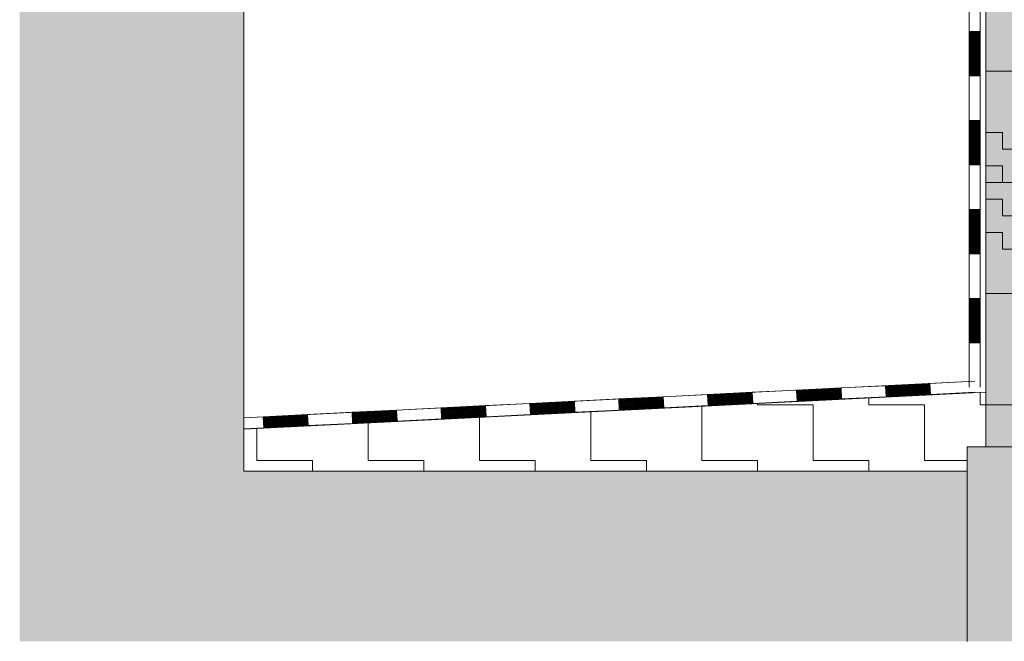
# Model space of a CAD drawing. Header units: millimetres. Extents: x -17177 to 48677, y -60985 to 11467.
# Tile 20 of 71: x -9020 to -7692, y -2644 to -1805. Entities that reach past the tile are written whole.
import ezdxf

# ---------------------------------------------------------------- set-up
doc = ezdxf.new("R2010")
doc.units = ezdxf.units.MM
doc.linetypes.add('Carkovana 2x_1_1', pattern=[100, 75, -25])
doc.layers.add('XR$3$INFUZE_1', color=7, linetype='Continuous', lineweight=25)
pattern_1 = [(0, (150, 150), (75, 75), [75, -75]), (90, (150, 150), (-75, 75), [75, -75])]

# ---------------------------------------------------------------- blocks, each defined once
blk = doc.blocks.new('VZOROVÁ ČÁRA_8')
at = {"layer": 'XR$3$INFUZE_1', "color": 7, "linetype": 'Continuous', "lineweight": 13}
for p, q in [((-7739.8, -1821.3), (-7739.8, -1761.3)), ((-7739.8, -1881.3), (-7739.8, -1821.3)), ((-7724.8, -1821.3), (-7739.8, -1821.3)), ((-7724.8, -1822.5), (-7739.8, -1822.5)), ((-7724.8, -1823.7), (-7739.8, -1823.7)), ((-7724.8, -1824.9), (-7739.8, -1824.9)), ((-7724.8, -1826.1), (-7739.8, -1826.1)), ((-7724.8, -1827.3), (-7739.8, -1827.3)), ((-7724.8, -1828.5), (-7739.8, -1828.5)), ((-7724.8, -1829.7), (-7739.8, -1829.7)), ((-7724.8, -1830.9), (-7739.8, -1830.9)), ((-7724.8, -1881.3), (-7724.8, -1821.3)), ((-7724.8, -1881.3), (-7724.8, -1821.3)), ((-7724.8, -1881.3), (-7724.8, -1821.3)), ((-7724.8, -1881.3), (-7724.8, -1821.3)), ((-7724.8, -1881.3), (-7724.8, -1821.3)), ((-7724.8, -1832.1), (-7739.8, -1832.1)), ((-7724.8, -1833.3), (-7739.8, -1833.3)), ((-7724.8, -1834.5), (-7739.8, -1834.5)), ((-7724.8, -1835.7), (-7739.8, -1835.7)), ((-7724.8, -1836.9), (-7739.8, -1836.9)), ((-7724.8, -1838.1), (-7739.8, -1838.1)), ((-7724.8, -1839.3), (-7739.8, -1839.3)), ((-7724.8, -1840.5), (-7739.8, -1840.5)), ((-7724.8, -1841.7), (-7739.8, -1841.7)), ((-7724.8, -1842.9), (-7739.8, -1842.9)), ((-7724.8, -1844.1), (-7739.8, -1844.1)), ((-7724.8, -1845.3), (-7739.8, -1845.3)), ((-7724.8, -1846.5), (-7739.8, -1846.5)), ((-7724.8, -1847.7), (-7739.8, -1847.7)), ((-7724.8, -1848.9), (-7739.8, -1848.9)), ((-7724.8, -1850.1), (-7739.8, -1850.1)), ((-7724.8, -1851.3), (-7739.8, -1851.3)), ((-7724.8, -1852.5), (-7739.8, -1852.5)), ((-7724.8, -1853.7), (-7739.8, -1853.7)), ((-7724.8, -1854.9), (-7739.8, -1854.9)), ((-7724.8, -1856.1), (-7739.8, -1856.1)), ((-7724.8, -1857.3), (-7739.8, -1857.3)), ((-7724.8, -1858.5), (-7739.8, -1858.5)), ((-7724.8, -1859.7), (-7739.8, -1859.7)), ((-7724.8, -1860.9), (-7739.8, -1860.9)), ((-7724.8, -1862.1), (-7739.8, -1862.1)), ((-7724.8, -1863.3), (-7739.8, -1863.3)), ((-7724.8, -1864.5), (-7739.8, -1864.5)), ((-7724.8, -1865.7), (-7739.8, -1865.7)), ((-7724.8, -1866.9), (-7739.8, -1866.9)), ((-7724.8, -1868.1), (-7739.8, -1868.1)), ((-7724.8, -1869.3), (-7739.8, -1869.3)), ((-7724.8, -1870.5), (-7739.8, -1870.5)), ((-7724.8, -1871.7), (-7739.8, -1871.7)), ((-7724.8, -1872.9), (-7739.8, -1872.9)), ((-7724.8, -1874.1), (-7739.8, -1874.1)), ((-7724.8, -1875.3), (-7739.8, -1875.3)), ((-7724.8, -1876.5), (-7739.8, -1876.5)), ((-7724.8, -1877.7), (-7739.8, -1877.7)), ((-7724.8, -1878.9), (-7739.8, -1878.9)), ((-7724.8, -1880.1), (-7739.8, -1880.1)), ((-7724.8, -1881.3), (-7739.8, -1881.3)), ((-7739.8, -1941.3), (-7739.8, -1881.3)), ((-7739.8, -2001.3), (-7739.8, -1941.3)), ((-7724.8, -1941.3), (-7739.8, -1941.3)), ((-7724.8, -1942.5), (-7739.8, -1942.5)), ((-7724.8, -1943.7), (-7739.8, -1943.7)), ((-7724.8, -1944.9), (-7739.8, -1944.9)), ((-7724.8, -1946.1), (-7739.8, -1946.1)), ((-7724.8, -1947.3), (-7739.8, -1947.3)), ((-7724.8, -1948.5), (-7739.8, -1948.5)), ((-7724.8, -1949.7), (-7739.8, -1949.7)), ((-7724.8, -1950.9), (-7739.8, -1950.9)), ((-7724.8, -2001.3), (-7724.8, -1941.3)), ((-7724.8, -2001.3), (-7724.8, -1941.3)), ((-7724.8, -2001.3), (-7724.8, -1941.3)), ((-7724.8, -2001.3), (-7724.8, -1941.3)), ((-7724.8, -2001.3), (-7724.8, -1941.3)), ((-7724.8, -1952.1), (-7739.8, -1952.1)), ((-7724.8, -1953.3), (-7739.8, -1953.3)), ((-7724.8, -1954.5), (-7739.8, -1954.5)), ((-7724.8, -1955.7), (-7739.8, -1955.7)), ((-7724.8, -1956.9), (-7739.8, -1956.9)), ((-7724.8, -1958.1), (-7739.8, -1958.1)), ((-7724.8, -1959.3), (-7739.8, -1959.3)), ((-7724.8, -1960.5), (-7739.8, -1960.5)), ((-7724.8, -1961.7), (-7739.8, -1961.7)), ((-7724.8, -1962.9), (-7739.8, -1962.9)), ((-7724.8, -1964.1), (-7739.8, -1964.1)), ((-7724.8, -1965.3), (-7739.8, -1965.3)), ((-7724.8, -1966.5), (-7739.8, -1966.5)), ((-7724.8, -1967.7), (-7739.8, -1967.7)), ((-7724.8, -1968.9), (-7739.8, -1968.9)), ((-7724.8, -1970.1), (-7739.8, -1970.1)), ((-7724.8, -1971.3), (-7739.8, -1971.3)), ((-7724.8, -1972.5), (-7739.8, -1972.5)), ((-7724.8, -1973.7), (-7739.8, -1973.7)), ((-7724.8, -1974.9), (-7739.8, -1974.9)), ((-7724.8, -1976.1), (-7739.8, -1976.1)), ((-7724.8, -1977.3), (-7739.8, -1977.3)), ((-7724.8, -1978.5), (-7739.8, -1978.5)), ((-7724.8, -1979.7), (-7739.8, -1979.7)), ((-7724.8, -1980.9), (-7739.8, -1980.9)), ((-7724.8, -1982.1), (-7739.8, -1982.1)), ((-7724.8, -1983.3), (-7739.8, -1983.3)), ((-7724.8, -1984.5), (-7739.8, -1984.5)), ((-7724.8, -1985.7), (-7739.8, -1985.7)), ((-7724.8, -1986.9), (-7739.8, -1986.9)), ((-7724.8, -1988.1), (-7739.8, -1988.1)), ((-7724.8, -1989.3), (-7739.8, -1989.3)), ((-7724.8, -1990.5), (-7739.8, -1990.5)), ((-7724.8, -1991.7), (-7739.8, -1991.7)), ((-7724.8, -1992.9), (-7739.8, -1992.9)), ((-7724.8, -1994.1), (-7739.8, -1994.1)), ((-7724.8, -1995.3), (-7739.8, -1995.3)), ((-7724.8, -1996.5), (-7739.8, -1996.5)), ((-7724.8, -1997.7), (-7739.8, -1997.7)), ((-7724.8, -1998.9), (-7739.8, -1998.9)), ((-7724.8, -2000.1), (-7739.8, -2000.1)), ((-7724.8, -2001.3), (-7739.8, -2001.3)), ((-7739.8, -2061.3), (-7739.8, -2001.3)), ((-7739.8, -2121.3), (-7739.8, -2061.3)), ((-7724.8, -2061.3), (-7739.8, -2061.3)), ((-7724.8, -2062.5), (-7739.8, -2062.5)), ((-7724.8, -2063.7), (-7739.8, -2063.7)), ((-7724.8, -2064.9), (-7739.8, -2064.9)), ((-7724.8, -2066.1), (-7739.8, -2066.1)), ((-7724.8, -2067.3), (-7739.8, -2067.3)), ((-7724.8, -2068.5), (-7739.8, -2068.5)), ((-7724.8, -2069.7), (-7739.8, -2069.7)), ((-7724.8, -2121.3), (-7724.8, -2061.3)), ((-7724.8, -2121.3), (-7724.8, -2061.3)), ((-7724.8, -2121.3), (-7724.8, -2061.3)), ((-7724.8, -2121.3), (-7724.8, -2061.3)), ((-7724.8, -2121.3), (-7724.8, -2061.3)), ((-7724.8, -2070.9), (-7739.8, -2070.9)), ((-7724.8, -2072.1), (-7739.8, -2072.1)), ((-7724.8, -2073.3), (-7739.8, -2073.3)), ((-7724.8, -2074.5), (-7739.8, -2074.5)), ((-7724.8, -2075.7), (-7739.8, -2075.7)), ((-7724.8, -2076.9), (-7739.8, -2076.9)), ((-7724.8, -2078.1), (-7739.8, -2078.1)), ((-7724.8, -2079.3), (-7739.8, -2079.3)), ((-7724.8, -2080.5), (-7739.8, -2080.5)), ((-7724.8, -2081.7), (-7739.8, -2081.7)), ((-7724.8, -2082.9), (-7739.8, -2082.9)), ((-7724.8, -2084.1), (-7739.8, -2084.1)), ((-7724.8, -2085.3), (-7739.8, -2085.3)), ((-7724.8, -2086.5), (-7739.8, -2086.5)), ((-7724.8, -2087.7), (-7739.8, -2087.7)), ((-7724.8, -2088.9), (-7739.8, -2088.9)), ((-7724.8, -2090.1), (-7739.8, -2090.1)), ((-7724.8, -2091.3), (-7739.8, -2091.3)), ((-7724.8, -2092.5), (-7739.8, -2092.5)), ((-7724.8, -2093.7), (-7739.8, -2093.7)), ((-7724.8, -2094.9), (-7739.8, -2094.9)), ((-7724.8, -2096.1), (-7739.8, -2096.1)), ((-7724.8, -2097.3), (-7739.8, -2097.3)), ((-7724.8, -2098.5), (-7739.8, -2098.5)), ((-7724.8, -2099.7), (-7739.8, -2099.7)), ((-7724.8, -2100.9), (-7739.8, -2100.9)), ((-7724.8, -2102.1), (-7739.8, -2102.1)), ((-7724.8, -2103.3), (-7739.8, -2103.3)), ((-7724.8, -2104.5), (-7739.8, -2104.5)), ((-7724.8, -2105.7), (-7739.8, -2105.7)), ((-7724.8, -2106.9), (-7739.8, -2106.9)), ((-7724.8, -2108.1), (-7739.8, -2108.1)), ((-7724.8, -2109.3), (-7739.8, -2109.3)), ((-7724.8, -2110.5), (-7739.8, -2110.5)), ((-7724.8, -2111.7), (-7739.8, -2111.7)), ((-7724.8, -2112.9), (-7739.8, -2112.9)), ((-7724.8, -2114.1), (-7739.8, -2114.1)), ((-7724.8, -2115.3), (-7739.8, -2115.3)), ((-7724.8, -2116.5), (-7739.8, -2116.5)), ((-7724.8, -2117.7), (-7739.8, -2117.7)), ((-7724.8, -2118.9), (-7739.8, -2118.9)), ((-7724.8, -2120.1), (-7739.8, -2120.1)), ((-7724.8, -2121.3), (-7739.8, -2121.3)), ((-7739.8, -2181.3), (-7739.8, -2121.3)), ((-7739.8, -2241.3), (-7739.8, -2181.3)), ((-7724.8, -2181.3), (-7739.8, -2181.3)), ((-7724.8, -2182.5), (-7739.8, -2182.5)), ((-7724.8, -2183.7), (-7739.8, -2183.7)), ((-7724.8, -2184.9), (-7739.8, -2184.9)), ((-7724.8, -2186.1), (-7739.8, -2186.1)), ((-7724.8, -2187.3), (-7739.8, -2187.3)), ((-7724.8, -2188.5), (-7739.8, -2188.5)), ((-7724.8, -2189.7), (-7739.8, -2189.7)), ((-7724.8, -2241.3), (-7724.8, -2181.3)), ((-7724.8, -2241.3), (-7724.8, -2181.3)), ((-7724.8, -2241.3), (-7724.8, -2181.3)), ((-7724.8, -2241.3), (-7724.8, -2181.3)), ((-7724.8, -2241.3), (-7724.8, -2181.3)), ((-7724.8, -2190.9), (-7739.8, -2190.9)), ((-7724.8, -2192.1), (-7739.8, -2192.1)), ((-7724.8, -2193.3), (-7739.8, -2193.3)), ((-7724.8, -2194.5), (-7739.8, -2194.5)), ((-7724.8, -2195.7), (-7739.8, -2195.7)), ((-7724.8, -2196.9), (-7739.8, -2196.9)), ((-7724.8, -2198.1), (-7739.8, -2198.1)), ((-7724.8, -2199.3), (-7739.8, -2199.3)), ((-7724.8, -2200.5), (-7739.8, -2200.5)), ((-7724.8, -2201.7), (-7739.8, -2201.7)), ((-7724.8, -2202.9), (-7739.8, -2202.9)), ((-7724.8, -2204.1), (-7739.8, -2204.1)), ((-7724.8, -2205.3), (-7739.8, -2205.3)), ((-7724.8, -2206.5), (-7739.8, -2206.5)), ((-7724.8, -2207.7), (-7739.8, -2207.7)), ((-7724.8, -2208.9), (-7739.8, -2208.9)), ((-7724.8, -2210.1), (-7739.8, -2210.1)), ((-7724.8, -2211.3), (-7739.8, -2211.3)), ((-7724.8, -2212.5), (-7739.8, -2212.5)), ((-7724.8, -2213.7), (-7739.8, -2213.7)), ((-7724.8, -2214.9), (-7739.8, -2214.9)), ((-7724.8, -2216.1), (-7739.8, -2216.1)), ((-7724.8, -2217.3), (-7739.8, -2217.3)), ((-7724.8, -2218.5), (-7739.8, -2218.5)), ((-7724.8, -2219.7), (-7739.8, -2219.7)), ((-7724.8, -2220.9), (-7739.8, -2220.9)), ((-7724.8, -2222.1), (-7739.8, -2222.1)), ((-7724.8, -2223.3), (-7739.8, -2223.3)), ((-7724.8, -2224.5), (-7739.8, -2224.5)), ((-7724.8, -2225.7), (-7739.8, -2225.7)), ((-7724.8, -2226.9), (-7739.8, -2226.9)), ((-7724.8, -2228.1), (-7739.8, -2228.1)), ((-7724.8, -2229.3), (-7739.8, -2229.3)), ((-7724.8, -2230.5), (-7739.8, -2230.5)), ((-7724.8, -2231.7), (-7739.8, -2231.7)), ((-7724.8, -2232.9), (-7739.8, -2232.9)), ((-7724.8, -2234.1), (-7739.8, -2234.1)), ((-7724.8, -2235.3), (-7739.8, -2235.3)), ((-7724.8, -2236.5), (-7739.8, -2236.5)), ((-7724.8, -2237.7), (-7739.8, -2237.7)), ((-7724.8, -2238.9), (-7739.8, -2238.9)), ((-7724.8, -2240.1), (-7739.8, -2240.1)), ((-7724.8, -2241.3), (-7739.8, -2241.3)), ((-7739.8, -2301.3), (-7739.8, -2241.3))]:
    blk.add_line(p, q, dxfattribs=at)
for points in [[(-7724.8, -1821.3), (-7724.8, -1761.3), (-7724.8, -1701.3)], [(-7724.8, -1821.3), (-7724.8, -1761.3), (-7724.8, -1701.3)], [(-7724.8, -1941.3), (-7724.8, -1881.3), (-7724.8, -1821.3)], [(-7724.8, -1941.3), (-7724.8, -1881.3), (-7724.8, -1821.3)], [(-7724.8, -2061.3), (-7724.8, -2001.3), (-7724.8, -1941.3)], [(-7724.8, -2061.3), (-7724.8, -2001.3), (-7724.8, -1941.3)], [(-7724.8, -2181.3), (-7724.8, -2121.3), (-7724.8, -2061.3)], [(-7724.8, -2181.3), (-7724.8, -2121.3), (-7724.8, -2061.3)], [(-7724.8, -2301.3), (-7724.8, -2241.3), (-7724.8, -2181.3)], [(-7724.8, -2301.3), (-7724.8, -2241.3), (-7724.8, -2181.3)]]:
    blk.add_lwpolyline(points, dxfattribs=at)
blk = doc.blocks.new('VZOROVÁ ČÁRA_9')
at = {"layer": 'XR$3$INFUZE_1', "color": 7, "linetype": 'Continuous', "lineweight": 13}
for p, q in [((-7792.6, -2296.1), (-7852.6, -2299.1)), ((-7792.6, -2296.1), (-7852.6, -2299.1)), ((-7792.6, -2296.1), (-7852.6, -2299.1)), ((-7792.6, -2296.1), (-7852.6, -2299.1)), ((-7792.6, -2296.1), (-7852.6, -2299.1)), ((-7801, -2296.5), (-7800.3, -2311.5)), ((-7799.8, -2296.4), (-7799.1, -2311.4)), ((-7798.6, -2296.4), (-7797.9, -2311.3)), ((-7797.4, -2296.3), (-7796.7, -2311.3)), ((-7796.2, -2296.2), (-7795.5, -2311.2)), ((-7795, -2296.2), (-7794.3, -2311.2)), ((-7793.8, -2296.1), (-7793.1, -2311.1)), ((-7792.6, -2296.1), (-7791.9, -2311)), ((-8032.3, -2308), (-8092.3, -2311)), ((-8032.3, -2308), (-8092.3, -2311)), ((-8032.3, -2308), (-8092.3, -2311)), ((-8032.3, -2308), (-8092.3, -2311)), ((-8032.3, -2308), (-8092.3, -2311)), ((-8065.9, -2309.7), (-8065.1, -2324.7)), ((-8064.7, -2309.7), (-8063.9, -2324.6)), ((-8063.5, -2309.6), (-8062.7, -2324.6)), ((-8062.3, -2309.5), (-8061.5, -2324.5)), ((-8061.1, -2309.5), (-8060.3, -2324.5)), ((-8059.9, -2309.4), (-8059.1, -2324.4)), ((-8058.7, -2309.4), (-8057.9, -2324.3)), ((-8057.5, -2309.3), (-8056.7, -2324.3)), ((-8056.3, -2309.2), (-8055.5, -2324.2)), ((-8055.1, -2309.2), (-8054.3, -2324.2)), ((-8053.9, -2309.1), (-8053.1, -2324.1)), ((-8052.7, -2309.1), (-8052, -2324)), ((-8051.5, -2309), (-8050.8, -2324)), ((-8050.3, -2308.9), (-8049.6, -2323.9)), ((-8049.1, -2308.9), (-8048.4, -2323.9)), ((-8047.9, -2308.8), (-8047.2, -2323.8)), ((-8046.7, -2308.8), (-8046, -2323.7)), ((-8045.5, -2308.7), (-8044.8, -2323.7)), ((-8044.3, -2308.6), (-8043.6, -2323.6)), ((-8043.1, -2308.6), (-8042.4, -2323.6)), ((-8041.9, -2308.5), (-8041.2, -2323.5)), ((-8040.7, -2308.5), (-8040, -2323.4)), ((-8039.5, -2308.4), (-8038.8, -2323.4)), ((-8038.3, -2308.3), (-8037.6, -2323.3)), ((-8037.1, -2308.3), (-8036.4, -2323.3)), ((-8035.9, -2308.2), (-8035.2, -2323.2)), ((-8034.7, -2308.2), (-8034, -2323.1)), ((-8033.5, -2308.1), (-8032.8, -2323.1)), ((-8032.3, -2308), (-8031.6, -2323)), ((-7912.5, -2302), (-7972.4, -2305)), ((-7912.5, -2302), (-7972.4, -2305)), ((-7912.5, -2302), (-7972.4, -2305)), ((-7912.5, -2302), (-7972.4, -2305)), ((-7912.5, -2302), (-7972.4, -2305)), ((-7972.4, -2305), (-7971.7, -2320)), ((-7971.2, -2305), (-7970.5, -2320)), ((-7970, -2304.9), (-7969.3, -2319.9)), ((-7968.8, -2304.9), (-7968.1, -2319.8)), ((-7967.6, -2304.8), (-7966.9, -2319.8)), ((-7966.4, -2304.7), (-7965.7, -2319.7)), ((-7965.2, -2304.7), (-7964.5, -2319.7)), ((-7964, -2304.6), (-7963.3, -2319.6)), ((-7962.8, -2304.6), (-7962.1, -2319.5)), ((-7961.6, -2304.5), (-7960.9, -2319.5)), ((-7960.4, -2304.4), (-7959.7, -2319.4)), ((-7959.2, -2304.4), (-7958.5, -2319.4)), ((-7958, -2304.3), (-7957.3, -2319.3)), ((-7956.8, -2304.3), (-7956.1, -2319.2)), ((-7955.6, -2304.2), (-7954.9, -2319.2)), ((-7954.4, -2304.1), (-7953.7, -2319.1)), ((-7953.2, -2304.1), (-7952.5, -2319.1)), ((-7952, -2304), (-7951.3, -2319)), ((-7950.8, -2304), (-7950.1, -2318.9)), ((-7949.6, -2303.9), (-7948.9, -2318.9)), ((-7948.4, -2303.8), (-7947.7, -2318.8)), ((-7947.2, -2303.8), (-7946.5, -2318.8)), ((-7946, -2303.7), (-7945.3, -2318.7)), ((-7944.8, -2303.7), (-7944.1, -2318.6)), ((-7943.6, -2303.6), (-7942.9, -2318.6)), ((-7942.4, -2303.5), (-7941.7, -2318.5)), ((-7941.2, -2303.5), (-7940.5, -2318.5)), ((-7940, -2303.4), (-7939.3, -2318.4)), ((-7938.8, -2303.4), (-7938.1, -2318.3)), ((-7937.6, -2303.3), (-7936.9, -2318.3)), ((-7936.4, -2303.2), (-7935.7, -2318.2)), ((-7935.2, -2303.2), (-7934.5, -2318.2)), ((-7934, -2303.1), (-7933.3, -2318.1)), ((-7932.8, -2303.1), (-7932.1, -2318)), ((-7931.7, -2303), (-7930.9, -2318)), ((-7930.5, -2302.9), (-7929.7, -2317.9)), ((-7929.3, -2302.9), (-7928.5, -2317.9)), ((-7928.1, -2302.8), (-7927.3, -2317.8)), ((-7926.9, -2302.8), (-7926.1, -2317.7)), ((-7925.7, -2302.7), (-7924.9, -2317.7)), ((-7924.5, -2302.6), (-7923.7, -2317.6)), ((-7923.3, -2302.6), (-7922.5, -2317.6)), ((-7922.1, -2302.5), (-7921.3, -2317.5)), ((-7920.9, -2302.5), (-7920.1, -2317.4)), ((-7919.7, -2302.4), (-7918.9, -2317.4)), ((-7918.5, -2302.3), (-7917.7, -2317.3)), ((-7917.3, -2302.3), (-7916.5, -2317.3)), ((-7916.1, -2302.2), (-7915.3, -2317.2)), ((-7914.9, -2302.2), (-7914.1, -2317.1)), ((-7913.7, -2302.1), (-7912.9, -2317.1)), ((-7912.5, -2302), (-7911.7, -2317)), ((-7852.6, -2299.1), (-7851.8, -2314)), ((-7851.4, -2299), (-7850.6, -2314)), ((-7850.2, -2298.9), (-7849.4, -2313.9)), ((-7849, -2298.9), (-7848.2, -2313.9)), ((-7847.8, -2298.8), (-7847, -2313.8)), ((-7846.6, -2298.8), (-7845.8, -2313.7)), ((-7845.4, -2298.7), (-7844.6, -2313.7)), ((-7844.2, -2298.6), (-7843.4, -2313.6)), ((-7843, -2298.6), (-7842.2, -2313.6)), ((-7841.8, -2298.5), (-7841, -2313.5)), ((-7840.6, -2298.5), (-7839.8, -2313.4)), ((-7839.4, -2298.4), (-7838.6, -2313.4)), ((-7838.2, -2298.3), (-7837.4, -2313.3)), ((-7837, -2298.3), (-7836.2, -2313.3)), ((-7835.8, -2298.2), (-7835, -2313.2)), ((-7834.6, -2298.2), (-7833.8, -2313.1)), ((-7833.4, -2298.1), (-7832.6, -2313.1)), ((-7832.2, -2298), (-7831.4, -2313)), ((-7831, -2298), (-7830.2, -2313)), ((-7829.8, -2297.9), (-7829, -2312.9)), ((-7828.6, -2297.9), (-7827.8, -2312.8)), ((-7827.4, -2297.8), (-7826.6, -2312.8)), ((-7826.2, -2297.7), (-7825.4, -2312.7)), ((-7825, -2297.7), (-7824.2, -2312.7)), ((-7823.8, -2297.6), (-7823, -2312.6)), ((-7822.6, -2297.6), (-7821.8, -2312.5)), ((-7821.4, -2297.5), (-7820.6, -2312.5)), ((-7820.2, -2297.4), (-7819.4, -2312.4)), ((-7819, -2297.4), (-7818.2, -2312.4)), ((-7817.8, -2297.3), (-7817, -2312.3)), ((-7816.6, -2297.3), (-7815.8, -2312.2)), ((-7815.4, -2297.2), (-7814.6, -2312.2)), ((-7814.2, -2297.1), (-7813.4, -2312.1)), ((-7813, -2297.1), (-7812.3, -2312.1)), ((-7811.8, -2297), (-7811.1, -2312)), ((-7810.6, -2297), (-7809.9, -2311.9)), ((-7809.4, -2296.9), (-7808.7, -2311.9)), ((-7808.2, -2296.8), (-7807.5, -2311.8)), ((-7807, -2296.8), (-7806.3, -2311.8)), ((-7805.8, -2296.7), (-7805.1, -2311.7)), ((-7804.6, -2296.7), (-7803.9, -2311.6)), ((-7803.4, -2296.6), (-7802.7, -2311.6)), ((-7802.2, -2296.5), (-7801.5, -2311.5)), ((-7732, -2308), (-7791.9, -2311)), ((-8272, -2320), (-8332, -2323)), ((-8272, -2320), (-8332, -2323)), ((-8272, -2320), (-8332, -2323)), ((-8272, -2320), (-8332, -2323)), ((-8272, -2320), (-8332, -2323)), ((-8332, -2323), (-8331.2, -2338)), ((-8330.8, -2323), (-8330, -2337.9)), ((-8329.6, -2322.9), (-8328.8, -2337.9)), ((-8328.4, -2322.8), (-8327.6, -2337.8)), ((-8327.2, -2322.8), (-8326.4, -2337.8)), ((-8326, -2322.7), (-8325.2, -2337.7)), ((-8324.8, -2322.7), (-8324, -2337.6)), ((-8323.6, -2322.6), (-8322.8, -2337.6)), ((-8322.4, -2322.5), (-8321.6, -2337.5)), ((-8321.2, -2322.5), (-8320.4, -2337.5)), ((-8320, -2322.4), (-8319.2, -2337.4)), ((-8318.8, -2322.4), (-8318, -2337.3)), ((-8317.6, -2322.3), (-8316.8, -2337.3)), ((-8316.4, -2322.2), (-8315.6, -2337.2)), ((-8315.2, -2322.2), (-8314.4, -2337.2)), ((-8314, -2322.1), (-8313.2, -2337.1)), ((-8312.8, -2322.1), (-8312, -2337)), ((-8311.6, -2322), (-8310.8, -2337)), ((-8310.4, -2321.9), (-8309.6, -2336.9)), ((-8309.2, -2321.9), (-8308.4, -2336.9)), ((-8308, -2321.8), (-8307.2, -2336.8)), ((-8306.8, -2321.8), (-8306, -2336.7)), ((-8305.6, -2321.7), (-8304.8, -2336.7)), ((-8304.4, -2321.6), (-8303.6, -2336.6)), ((-8303.2, -2321.6), (-8302.4, -2336.6)), ((-8302, -2321.5), (-8301.2, -2336.5)), ((-8300.8, -2321.5), (-8300, -2336.4)), ((-8299.6, -2321.4), (-8298.8, -2336.4)), ((-8298.4, -2321.3), (-8297.6, -2336.3)), ((-8297.2, -2321.3), (-8296.4, -2336.3)), ((-8296, -2321.2), (-8295.2, -2336.2)), ((-8294.8, -2321.2), (-8294, -2336.1)), ((-8293.6, -2321.1), (-8292.9, -2336.1)), ((-8292.4, -2321), (-8291.7, -2336)), ((-8291.2, -2321), (-8290.5, -2336)), ((-8290, -2320.9), (-8289.3, -2335.9)), ((-8288.8, -2320.9), (-8288.1, -2335.8)), ((-8287.6, -2320.8), (-8286.9, -2335.8)), ((-8286.4, -2320.7), (-8285.7, -2335.7)), ((-8285.2, -2320.7), (-8284.5, -2335.7)), ((-8284, -2320.6), (-8283.3, -2335.6)), ((-8282.8, -2320.6), (-8282.1, -2335.5)), ((-8281.6, -2320.5), (-8280.9, -2335.5)), ((-8280.4, -2320.4), (-8279.7, -2335.4)), ((-8279.2, -2320.4), (-8278.5, -2335.4)), ((-8278, -2320.3), (-8277.3, -2335.3)), ((-8276.8, -2320.3), (-8276.1, -2335.2)), ((-8275.6, -2320.2), (-8274.9, -2335.2)), ((-8274.4, -2320.1), (-8273.7, -2335.1)), ((-8273.2, -2320.1), (-8272.5, -2335.1)), ((-8272, -2320), (-8271.3, -2335)), ((-8152.2, -2314), (-8212.1, -2317)), ((-8152.2, -2314), (-8212.1, -2317)), ((-8152.2, -2314), (-8212.1, -2317)), ((-8152.2, -2314), (-8212.1, -2317)), ((-8152.2, -2314), (-8212.1, -2317)), ((-8212.1, -2317), (-8211.4, -2332)), ((-8210.9, -2317), (-8210.2, -2331.9)), ((-8209.7, -2316.9), (-8209, -2331.9)), ((-8208.5, -2316.8), (-8207.8, -2331.8)), ((-8207.3, -2316.8), (-8206.6, -2331.8)), ((-8206.1, -2316.7), (-8205.4, -2331.7)), ((-8204.9, -2316.7), (-8204.2, -2331.7)), ((-8203.7, -2316.6), (-8203, -2331.6)), ((-8202.5, -2316.5), (-8201.8, -2331.5)), ((-8201.3, -2316.5), (-8200.6, -2331.5)), ((-8200.1, -2316.4), (-8199.4, -2331.4)), ((-8198.9, -2316.4), (-8198.2, -2331.4)), ((-8197.7, -2316.3), (-8197, -2331.3)), ((-8196.5, -2316.2), (-8195.8, -2331.2)), ((-8195.3, -2316.2), (-8194.6, -2331.2)), ((-8194.1, -2316.1), (-8193.4, -2331.1)), ((-8192.9, -2316.1), (-8192.2, -2331.1)), ((-8191.7, -2316), (-8191, -2331)), ((-8190.5, -2315.9), (-8189.8, -2330.9)), ((-8189.3, -2315.9), (-8188.6, -2330.9)), ((-8188.1, -2315.8), (-8187.4, -2330.8)), ((-8186.9, -2315.8), (-8186.2, -2330.8)), ((-8185.7, -2315.7), (-8185, -2330.7)), ((-8184.5, -2315.7), (-8183.8, -2330.6)), ((-8183.3, -2315.6), (-8182.6, -2330.6)), ((-8182.1, -2315.5), (-8181.4, -2330.5)), ((-8180.9, -2315.5), (-8180.2, -2330.5)), ((-8179.7, -2315.4), (-8179, -2330.4)), ((-8178.5, -2315.4), (-8177.8, -2330.3)), ((-8177.3, -2315.3), (-8176.6, -2330.3)), ((-8176.1, -2315.2), (-8175.4, -2330.2)), ((-8174.9, -2315.2), (-8174.2, -2330.2)), ((-8173.7, -2315.1), (-8173, -2330.1)), ((-8172.6, -2315.1), (-8171.8, -2330)), ((-8171.4, -2315), (-8170.6, -2330)), ((-8170.2, -2314.9), (-8169.4, -2329.9)), ((-8169, -2314.9), (-8168.2, -2329.9)), ((-8167.8, -2314.8), (-8167, -2329.8)), ((-8166.6, -2314.8), (-8165.8, -2329.7)), ((-8165.4, -2314.7), (-8164.6, -2329.7)), ((-8164.2, -2314.6), (-8163.4, -2329.6)), ((-8163, -2314.6), (-8162.2, -2329.6)), ((-8161.8, -2314.5), (-8161, -2329.5)), ((-8160.6, -2314.5), (-8159.8, -2329.4)), ((-8159.4, -2314.4), (-8158.6, -2329.4)), ((-8158.2, -2314.3), (-8157.4, -2329.3)), ((-8157, -2314.3), (-8156.2, -2329.3)), ((-8155.8, -2314.2), (-8155, -2329.2)), ((-8154.6, -2314.2), (-8153.8, -2329.1)), ((-8153.4, -2314.1), (-8152.6, -2329.1)), ((-8152.2, -2314), (-8151.4, -2329)), ((-8092.3, -2311), (-8091.5, -2326)), ((-8031.6, -2323), (-8091.5, -2326)), ((-8091.1, -2311), (-8090.3, -2326)), ((-8089.9, -2310.9), (-8089.1, -2325.9)), ((-8088.7, -2310.9), (-8087.9, -2325.8)), ((-8087.5, -2310.8), (-8086.7, -2325.8)), ((-8086.3, -2310.7), (-8085.5, -2325.7)), ((-8085.1, -2310.7), (-8084.3, -2325.7)), ((-8083.9, -2310.6), (-8083.1, -2325.6)), ((-8082.7, -2310.6), (-8081.9, -2325.5)), ((-8081.5, -2310.5), (-8080.7, -2325.5)), ((-8080.3, -2310.4), (-8079.5, -2325.4)), ((-8079.1, -2310.4), (-8078.3, -2325.4)), ((-8077.9, -2310.3), (-8077.1, -2325.3)), ((-8076.7, -2310.3), (-8075.9, -2325.2)), ((-8075.5, -2310.2), (-8074.7, -2325.2)), ((-8074.3, -2310.1), (-8073.5, -2325.1)), ((-8073.1, -2310.1), (-8072.3, -2325.1)), ((-8071.9, -2310), (-8071.1, -2325)), ((-8070.7, -2310), (-8069.9, -2324.9)), ((-8069.5, -2309.9), (-8068.7, -2324.9)), ((-8068.3, -2309.8), (-8067.5, -2324.8)), ((-8067.1, -2309.8), (-8066.3, -2324.8)), ((-7971.7, -2320), (-8031.6, -2323)), ((-7911.7, -2317), (-7971.7, -2320)), ((-7851.8, -2314), (-7911.7, -2317)), ((-7791.9, -2311), (-7851.8, -2314)), ((-8511.7, -2332), (-8571.7, -2335)), ((-8511.7, -2332), (-8571.7, -2335)), ((-8511.7, -2332), (-8571.7, -2335)), ((-8511.7, -2332), (-8571.7, -2335)), ((-8511.7, -2332), (-8571.7, -2335)), ((-8571.7, -2335), (-8570.9, -2350)), ((-8570.5, -2334.9), (-8569.7, -2349.9)), ((-8569.3, -2334.9), (-8568.5, -2349.9)), ((-8568.1, -2334.8), (-8567.3, -2349.8)), ((-8566.9, -2334.8), (-8566.1, -2349.7)), ((-8565.7, -2334.7), (-8564.9, -2349.7)), ((-8564.5, -2334.6), (-8563.7, -2349.6)), ((-8563.3, -2334.6), (-8562.5, -2349.6)), ((-8562.1, -2334.5), (-8561.3, -2349.5)), ((-8560.9, -2334.5), (-8560.1, -2349.4)), ((-8559.7, -2334.4), (-8558.9, -2349.4)), ((-8558.5, -2334.3), (-8557.7, -2349.3)), ((-8557.3, -2334.3), (-8556.5, -2349.3)), ((-8556.1, -2334.2), (-8555.3, -2349.2)), ((-8554.9, -2334.2), (-8554.1, -2349.1)), ((-8553.7, -2334.1), (-8552.9, -2349.1)), ((-8552.5, -2334), (-8551.7, -2349)), ((-8551.3, -2334), (-8550.5, -2349)), ((-8550.1, -2333.9), (-8549.3, -2348.9)), ((-8548.9, -2333.9), (-8548.1, -2348.8)), ((-8547.7, -2333.8), (-8546.9, -2348.8)), ((-8546.5, -2333.7), (-8545.7, -2348.7)), ((-8545.3, -2333.7), (-8544.5, -2348.7)), ((-8544.1, -2333.6), (-8543.3, -2348.6)), ((-8542.9, -2333.6), (-8542.1, -2348.5)), ((-8541.7, -2333.5), (-8540.9, -2348.5)), ((-8540.5, -2333.4), (-8539.7, -2348.4)), ((-8539.3, -2333.4), (-8538.5, -2348.4)), ((-8538.1, -2333.3), (-8537.3, -2348.3)), ((-8536.9, -2333.3), (-8536.1, -2348.2)), ((-8535.7, -2333.2), (-8534.9, -2348.2)), ((-8534.5, -2333.1), (-8533.7, -2348.1)), ((-8533.3, -2333.1), (-8532.6, -2348.1)), ((-8532.1, -2333), (-8531.4, -2348)), ((-8530.9, -2333), (-8530.2, -2347.9)), ((-8529.7, -2332.9), (-8529, -2347.9)), ((-8528.5, -2332.8), (-8527.8, -2347.8)), ((-8527.3, -2332.8), (-8526.6, -2347.8)), ((-8526.1, -2332.7), (-8525.4, -2347.7)), ((-8524.9, -2332.7), (-8524.2, -2347.7)), ((-8523.7, -2332.6), (-8523, -2347.6)), ((-8522.5, -2332.5), (-8521.8, -2347.5)), ((-8521.3, -2332.5), (-8520.6, -2347.5)), ((-8520.1, -2332.4), (-8519.4, -2347.4)), ((-8518.9, -2332.4), (-8518.2, -2347.4)), ((-8517.7, -2332.3), (-8517, -2347.3)), ((-8516.5, -2332.2), (-8515.8, -2347.2)), ((-8515.3, -2332.2), (-8514.6, -2347.2)), ((-8514.1, -2332.1), (-8513.4, -2347.1)), ((-8512.9, -2332.1), (-8512.2, -2347.1)), ((-8511.7, -2332), (-8511, -2347)), ((-8391.9, -2326), (-8451.8, -2329)), ((-8391.9, -2326), (-8451.8, -2329)), ((-8391.9, -2326), (-8451.8, -2329)), ((-8391.9, -2326), (-8451.8, -2329)), ((-8391.9, -2326), (-8451.8, -2329)), ((-8451.8, -2329), (-8451.1, -2344)), ((-8450.6, -2329), (-8449.9, -2343.9)), ((-8449.4, -2328.9), (-8448.7, -2343.9)), ((-8448.2, -2328.8), (-8447.5, -2343.8)), ((-8447, -2328.8), (-8446.3, -2343.8)), ((-8445.8, -2328.7), (-8445.1, -2343.7)), ((-8444.6, -2328.7), (-8443.9, -2343.6)), ((-8443.4, -2328.6), (-8442.7, -2343.6)), ((-8442.2, -2328.5), (-8441.5, -2343.5)), ((-8441, -2328.5), (-8440.3, -2343.5)), ((-8439.8, -2328.4), (-8439.1, -2343.4)), ((-8438.6, -2328.4), (-8437.9, -2343.3)), ((-8437.4, -2328.3), (-8436.7, -2343.3)), ((-8436.2, -2328.2), (-8435.5, -2343.2)), ((-8435, -2328.2), (-8434.3, -2343.2)), ((-8433.8, -2328.1), (-8433.1, -2343.1)), ((-8432.6, -2328.1), (-8431.9, -2343)), ((-8431.4, -2328), (-8430.7, -2343)), ((-8430.2, -2327.9), (-8429.5, -2342.9)), ((-8429, -2327.9), (-8428.3, -2342.9)), ((-8427.8, -2327.8), (-8427.1, -2342.8)), ((-8426.6, -2327.8), (-8425.9, -2342.7)), ((-8425.4, -2327.7), (-8424.7, -2342.7)), ((-8424.2, -2327.6), (-8423.5, -2342.6)), ((-8423, -2327.6), (-8422.3, -2342.6)), ((-8421.8, -2327.5), (-8421.1, -2342.5)), ((-8420.6, -2327.5), (-8419.9, -2342.4)), ((-8419.4, -2327.4), (-8418.7, -2342.4)), ((-8418.2, -2327.3), (-8417.5, -2342.3)), ((-8417, -2327.3), (-8416.3, -2342.3)), ((-8415.8, -2327.2), (-8415.1, -2342.2)), ((-8414.6, -2327.2), (-8413.9, -2342.1)), ((-8413.4, -2327.1), (-8412.7, -2342.1)), ((-8412.3, -2327), (-8411.5, -2342)), ((-8411.1, -2327), (-8410.3, -2342)), ((-8409.9, -2326.9), (-8409.1, -2341.9)), ((-8408.7, -2326.9), (-8407.9, -2341.8)), ((-8407.5, -2326.8), (-8406.7, -2341.8)), ((-8406.3, -2326.7), (-8405.5, -2341.7)), ((-8405.1, -2326.7), (-8404.3, -2341.7)), ((-8403.9, -2326.6), (-8403.1, -2341.6)), ((-8402.7, -2326.6), (-8401.9, -2341.5)), ((-8401.5, -2326.5), (-8400.7, -2341.5)), ((-8400.3, -2326.4), (-8399.5, -2341.4)), ((-8399.1, -2326.4), (-8398.3, -2341.4)), ((-8397.9, -2326.3), (-8397.1, -2341.3)), ((-8396.7, -2326.3), (-8395.9, -2341.2)), ((-8395.5, -2326.2), (-8394.7, -2341.2)), ((-8394.3, -2326.1), (-8393.5, -2341.1)), ((-8393.1, -2326.1), (-8392.3, -2341.1)), ((-8391.9, -2326), (-8391.1, -2341)), ((-8271.3, -2335), (-8331.2, -2338)), ((-8211.4, -2332), (-8271.3, -2335)), ((-8151.4, -2329), (-8211.4, -2332)), ((-8091.5, -2326), (-8151.4, -2329)), ((-8691.5, -2341), (-8717.8, -2342.3)), ((-8691.5, -2341), (-8717.8, -2342.3)), ((-8631.6, -2338), (-8691.5, -2341)), ((-8631.6, -2338), (-8691.5, -2341)), ((-8631.6, -2338), (-8691.5, -2341)), ((-8631.6, -2338), (-8691.5, -2341)), ((-8631.6, -2338), (-8691.5, -2341)), ((-8691.5, -2341), (-8690.8, -2356)), ((-8690.3, -2340.9), (-8689.6, -2355.9)), ((-8689.1, -2340.9), (-8688.4, -2355.9)), ((-8687.9, -2340.8), (-8687.2, -2355.8)), ((-8686.7, -2340.8), (-8686, -2355.7)), ((-8685.5, -2340.7), (-8684.8, -2355.7)), ((-8684.3, -2340.6), (-8683.6, -2355.6)), ((-8683.1, -2340.6), (-8682.4, -2355.6)), ((-8681.9, -2340.5), (-8681.2, -2355.5)), ((-8680.7, -2340.5), (-8680, -2355.4)), ((-8679.5, -2340.4), (-8678.8, -2355.4)), ((-8678.3, -2340.3), (-8677.6, -2355.3)), ((-8677.1, -2340.3), (-8676.4, -2355.3)), ((-8675.9, -2340.2), (-8675.2, -2355.2)), ((-8674.7, -2340.2), (-8674, -2355.1)), ((-8673.5, -2340.1), (-8672.8, -2355.1)), ((-8672.3, -2340), (-8671.6, -2355)), ((-8671.1, -2340), (-8670.4, -2355)), ((-8669.9, -2339.9), (-8669.2, -2354.9)), ((-8668.7, -2339.9), (-8668, -2354.8)), ((-8667.5, -2339.8), (-8666.8, -2354.8)), ((-8666.3, -2339.7), (-8665.6, -2354.7)), ((-8665.1, -2339.7), (-8664.4, -2354.7)), ((-8663.9, -2339.6), (-8663.2, -2354.6)), ((-8662.7, -2339.6), (-8662, -2354.5)), ((-8661.5, -2339.5), (-8660.8, -2354.5)), ((-8660.3, -2339.4), (-8659.6, -2354.4)), ((-8659.1, -2339.4), (-8658.4, -2354.4)), ((-8657.9, -2339.3), (-8657.2, -2354.3)), ((-8656.7, -2339.3), (-8656, -2354.2)), ((-8655.5, -2339.2), (-8654.8, -2354.2)), ((-8654.3, -2339.1), (-8653.6, -2354.1)), ((-8653.2, -2339.1), (-8652.4, -2354.1)), ((-8652, -2339), (-8651.2, -2354)), ((-8650.8, -2339), (-8650, -2353.9)), ((-8649.6, -2338.9), (-8648.8, -2353.9)), ((-8648.4, -2338.8), (-8647.6, -2353.8)), ((-8647.2, -2338.8), (-8646.4, -2353.8)), ((-8646, -2338.7), (-8645.2, -2353.7)), ((-8644.8, -2338.7), (-8644, -2353.6)), ((-8643.6, -2338.6), (-8642.8, -2353.6)), ((-8642.4, -2338.5), (-8641.6, -2353.5)), ((-8641.2, -2338.5), (-8640.4, -2353.5)), ((-8640, -2338.4), (-8639.2, -2353.4)), ((-8638.8, -2338.4), (-8638, -2353.3)), ((-8637.6, -2338.3), (-8636.8, -2353.3)), ((-8636.4, -2338.2), (-8635.6, -2353.2)), ((-8635.2, -2338.2), (-8634.4, -2353.2)), ((-8634, -2338.1), (-8633.2, -2353.1)), ((-8632.8, -2338.1), (-8632, -2353)), ((-8631.6, -2338), (-8630.8, -2353)), ((-8511, -2347), (-8570.9, -2350)), ((-8451.1, -2344), (-8511, -2347)), ((-8391.1, -2341), (-8451.1, -2344)), ((-8331.2, -2338), (-8391.1, -2341)), ((-8690.8, -2356), (-8717.1, -2357.3)), ((-8630.8, -2353), (-8690.8, -2356)), ((-8570.9, -2350), (-8630.8, -2353))]:
    blk.add_line(p, q, dxfattribs=at)
for points in [[(-7732.7, -2293.1), (-7792.6, -2296.1), (-7852.6, -2299.1)], [(-7732.7, -2293.1), (-7792.6, -2296.1), (-7852.6, -2299.1)], [(-7972.4, -2305), (-8032.3, -2308), (-8092.3, -2311)], [(-7972.4, -2305), (-8032.3, -2308), (-8092.3, -2311)], [(-7852.6, -2299.1), (-7912.5, -2302), (-7972.4, -2305)], [(-7852.6, -2299.1), (-7912.5, -2302), (-7972.4, -2305)], [(-8332, -2323), (-8391.9, -2326), (-8451.8, -2329)], [(-8332, -2323), (-8391.9, -2326), (-8451.8, -2329)], [(-8212.1, -2317), (-8272, -2320), (-8332, -2323)], [(-8212.1, -2317), (-8272, -2320), (-8332, -2323)], [(-8092.3, -2311), (-8152.2, -2314), (-8212.1, -2317)], [(-8092.3, -2311), (-8152.2, -2314), (-8212.1, -2317)], [(-8571.7, -2335), (-8631.6, -2338), (-8691.5, -2341)], [(-8571.7, -2335), (-8631.6, -2338), (-8691.5, -2341)], [(-8451.8, -2329), (-8511.7, -2332), (-8571.7, -2335)], [(-8451.8, -2329), (-8511.7, -2332), (-8571.7, -2335)]]:
    blk.add_lwpolyline(points, dxfattribs=at)

msp = doc.modelspace()

# ---------------------------------------------------------------- hatches: boundary and pattern name
at = {"layer": 'XR$3$INFUZE_1', "linetype": 'Continuous', "lineweight": 25}
msp.add_hatch(color=254, dxfattribs=at).paths.add_polyline_path([(-7717.4, -1050), (-7717.4, -2381.7), (-7742.4, -2381.7), (-7742.4, -2644), (-7272.5, -2644), (-7272.5, -2414.7), (-7322.5, -2414.7), (-7322.5, -1845.9), (-7306.3, -1824.7), (-7302.5, -1824.7), (-7302.5, -537.5), (-7567.4, -537.5), (-7567.4, -367.5), (-7272.5, -367.5), (-7272.5, -267.5), (-7747.3, -280.5), (-7747.3, -367.5), (-7717.4, -367.5), (-7717.4, -1050)])
at = {"layer": 'XR$3$INFUZE_1', "linetype": 'Continuous', "lineweight": 13}
h = msp.add_hatch(dxfattribs=at)
h.set_pattern_fill('VZOR', color=253, scale=75, style=0, pattern_type=2)
h.set_pattern_definition(pattern_1)
h.paths.add_polyline_path([(-7567.4, -367.5), (-7717.4, -367.5), (-7717.4, -2381.5), (-7567.4, -2381.5)], flags=0)
msp.add_hatch(color=9, dxfattribs=at).paths.add_polyline_path([(-7742.4, -2414.7), (-8717.4, -2414.6), (-8717.4, -1067.3), (-9019.8, -1073.4), (-9019.8, -2644), (-7742.4, -2644)], flags=0)
h = msp.add_hatch(dxfattribs=at)
h.set_pattern_fill('VZOR', color=1, scale=22.5, style=0, pattern_type=2)
h.set_pattern_definition([(0, (45, 45), (22.5, 22.5), [22.5, -22.5]), (90, (45, 45), (-22.5, 22.5), [22.5, -22.5])])
h.paths.add_polyline_path([(-7322.5, -2024.7), (-7322.5, -1954.7), (-7717.4, -1954.7), (-7717.4, -2134.7), (-7322.5, -2134.7), (-7322.5, -2064.7), (-7667.4, -2064.7), (-7667.4, -2024.7)], flags=0)
h = msp.add_hatch(dxfattribs=at)
h.set_pattern_fill('VZOR', color=250, scale=75, style=0, pattern_type=2)
h.set_pattern_definition(pattern_1)
h.paths.add_polyline_path([(-7717.4, -2381.5), (-7717.4, -2380.5), (-7717.4, -2309.4), (-7717.4, -2307.8), (-8717.4, -2357.8), (-8717.4, -2414.5), (-7852.4, -2414.6), (-7742.4, -2414.6), (-7742.4, -2381.5)], flags=0)

# ---------------------------------------------------------------- linework, layer by layer
at = {"layer": 'XR$3$INFUZE_1', "color": 7, "linetype": 'Continuous', "lineweight": 13}
for p, q in [((-7717.4, -2381.5), (-7717.3, -367.5)), ((-8717.4, -1067.2), (-8717.4, -2414.6)), ((-7732.3, -2293), (-8717.4, -2342.3)), ((-7717.4, -2307.8), (-8717.4, -2357.8)), ((-7717.4, -2381.5), (-7742.4, -2381.5)), ((-7742.4, -2381.7), (-7742.4, -2644)), ((-7742.4, -2414.6), (-8717.4, -2414.6))]:
    msp.add_line(p, q, dxfattribs=at)
at = {"layer": 'XR$3$INFUZE_1', "color": 250, "linetype": 'Continuous', "lineweight": 13}
for p, q in [((-7717.4, -2380.3), (-7717.4, -2309.6)), ((-7742.4, -2414.6), (-8717.4, -2414.5))]:
    msp.add_line(p, q, dxfattribs=at)
at = {"layer": 'XR$3$INFUZE_1', "color": 253, "linetype": 'Carkovana 2x_1_1', "lineweight": 13}
msp.add_line((-7567.4, -2381.5), (-7717.4, -2381.5), dxfattribs=at)

# ---------------------------------------------------------------- block references
at = {"layer": 'XR$3$INFUZE_1', "color": 7, "linetype": 'Continuous', "lineweight": 13}
for name in ['VZOROVÁ ČÁRA_8', 'VZOROVÁ ČÁRA_9']:
    msp.add_blockref(name, (0, 0), dxfattribs=at)

doc.saveas('drawing.dxf')
